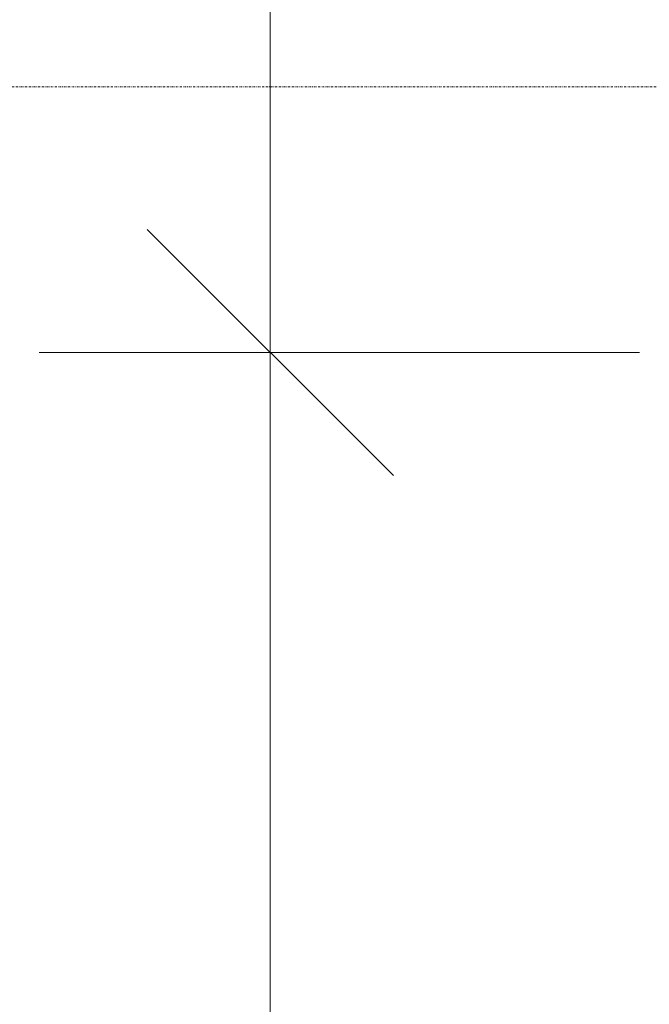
# Model space of a CAD drawing. Header units: millimetres. Extents: x -24674 to 2959, y -2716 to 20653.
# Tile 131 of 161: x -11795 to -11283, y 13809 to 14609. Entities that reach past the tile are written whole.
import ezdxf

# ---------------------------------------------------------------- set-up
doc = ezdxf.new("R2010")
doc.units = ezdxf.units.MM
doc.header["$MEASUREMENT"] = 0
doc.linetypes.add('Čerchovaná S', pattern=[3.5, 1.5, -0.85, 0.3, -0.85])
doc.layers.add('9._POHLED ZÁPADNÍ_1_Kóty - SP', color=7, linetype='Continuous')
doc.layers.add('9._POHLED ZÁPADNÍ_1_Značky - řezy', color=7, linetype='Continuous')

msp = doc.modelspace()

# ---------------------------------------------------------------- linework, layer by layer
at = {"layer": '9._POHLED ZÁPADNÍ_1_Kóty - SP', "color": 154, "linetype": 'Continuous', "lineweight": 13}
for p, q in [((-11591.1, 14338.68), (-11591.1, 16926.52)), ((-11691.1, 14438.68), (-11491.1, 14238.68)), ((-11291.1, 14338.68), (-11778.6, 14338.68)), ((-11591.1, 11357.99), (-11591.1, 14338.68))]:
    msp.add_line(p, q, dxfattribs=at)
at = {"layer": '9._POHLED ZÁPADNÍ_1_Značky - řezy', "color": 154, "linetype": 'Čerchovaná S', "lineweight": 13}
msp.add_line((-24673.76, 14554.48), (-2555.99, 14554.48), dxfattribs=at)

doc.saveas('drawing.dxf')
